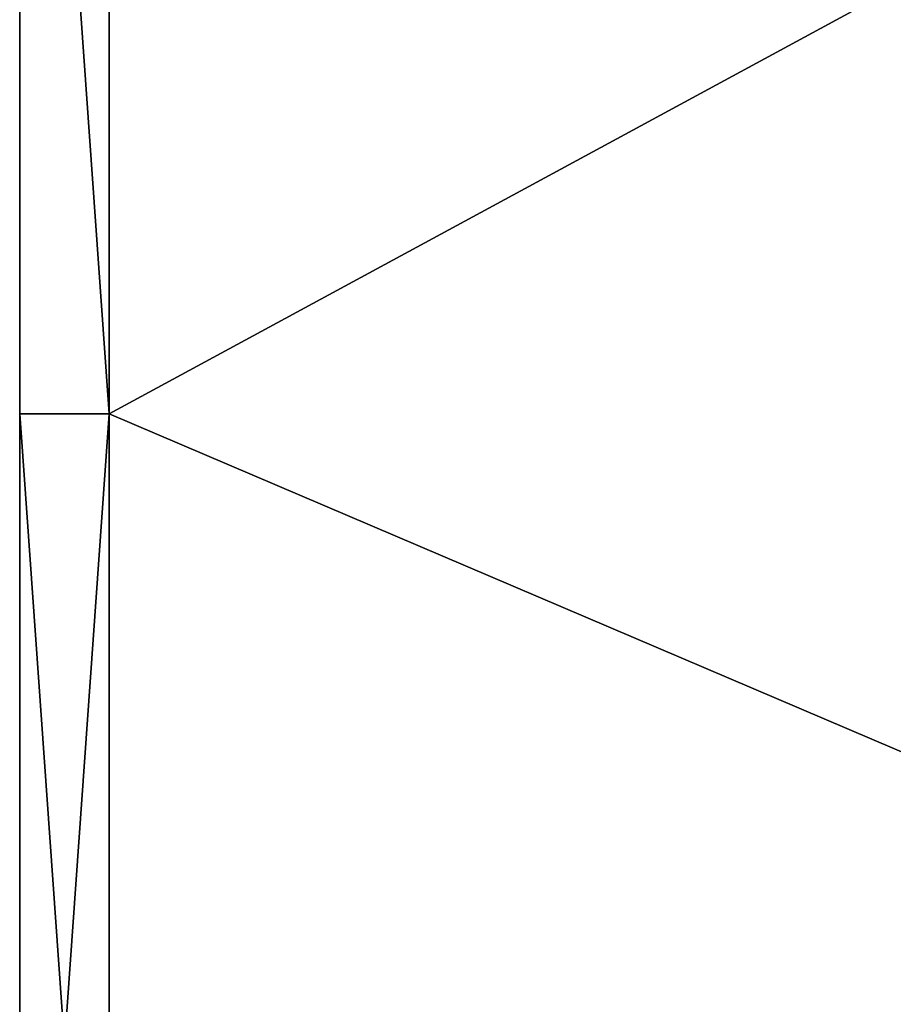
# Model space of a CAD drawing. Header units: millimetres. Extents: x -501 to 499, y -153 to 197.
# Tile 16 of 256: x -501 to -491, y -111 to -100. Entities that reach past the tile are written whole.
import ezdxf

# ---------------------------------------------------------------- set-up
doc = ezdxf.new("R2010")
doc.units = ezdxf.units.MM
doc.header["$MEASUREMENT"] = 0
doc.layers.add('Predefinito', color=7, linetype='Continuous')

msp = doc.modelspace()

# ---------------------------------------------------------------- meshes
at = {"layer": 'Predefinito'}
mesh = msp.add_polyface(dxfattribs=at)
corners = [(-501.225, -132.54, 996), (-501.225, -132.54, 1000), (-501.225, -118.449, 996), (-501.225, -104.358, 1004), (-501.225, -104.358, 996), (-501.225, -90.267, 1004), (-501.225, -90.267, 996), (-501.225, -76.177, 1004), (-501.225, -76.177, 996), (-501.225, -62.086, 1004), (-501.225, -62.086, 996), (-501.225, -132.54, 1004), (-501.225, -118.449, 1004), (-500.225, -62.086, 1005), (-500.225, -76.177, 1005), (-480.265, -74.207, 1005), (-500.225, -90.267, 1005), (-500.225, -104.358, 1005), (-480.265, -93.54, 1005), (-500.225, -118.449, 1005), (-480.265, -112.874, 1005), (-500.225, -132.54, 1005), (-480.265, -132.207, 1005), (-500.148, -134.247, 1005), (-499.908, -135.997, 1005), (-500.225, -132.54, 995), (-480.265, -132.207, 995), (-500.148, -134.247, 995), (-500.225, -62.086, 995), (-480.265, -74.207, 995), (-500.225, -76.177, 995), (-500.225, -90.267, 995), (-480.265, -93.54, 995), (-500.225, -104.358, 995), (-480.265, -112.874, 995), (-500.225, -118.449, 995), (-501.225, -132.54, 996), (-501.225, -118.449, 996), (-500.932, -132.54, 995.293), (-501.225, -104.358, 996), (-500.225, -104.358, 995), (-501.225, -90.267, 996), (-501.225, -76.177, 996), (-500.225, -90.267, 995), (-501.225, -62.086, 996), (-500.225, -76.177, 995), (-500.225, -62.086, 995), (-500.225, -118.449, 995), (-500.225, -132.54, 995), (-500.225, -132.54, 995), (-500.148, -134.247, 995), (-500.932, -132.54, 995.293), (-501.225, -132.54, 996), (-501.021, -135.386, 996), (-501.225, -62.086, 1004), (-501.225, -76.177, 1004), (-500.225, -62.086, 1005), (-501.225, -90.267, 1004), (-500.225, -90.267, 1005), (-501.225, -104.358, 1004), (-500.225, -104.358, 1005), (-501.225, -118.449, 1004), (-500.225, -118.449, 1005), (-501.225, -132.54, 1004), (-500.932, -132.54, 1004.707), (-500.225, -132.54, 1005), (-500.225, -76.177, 1005), (-499.908, -135.997, 1005), (-500.148, -134.247, 1005), (-500.932, -132.54, 1004.707), (-500.225, -132.54, 1005), (-501.225, -132.54, 1004), (-501.021, -135.386, 1004)]
mesh.append_faces([[corners[k] for k in face] for face in [(0, 1, 2, 2), (2, 3, 4, 4), (4, 5, 6, 6), (6, 7, 8, 8), (8, 9, 10, 10), (11, 12, 1, 1), (9, 8, 7, 7), (7, 6, 5, 5), (5, 4, 3, 3), (3, 2, 12, 12), (1, 12, 2, 2), (13, 14, 15, 15), (14, 16, 15, 15), (16, 17, 18, 18), (17, 19, 20, 20), (19, 21, 22, 22), (21, 23, 22, 22), (23, 24, 22, 22), (22, 20, 19, 19), (20, 18, 17, 17), (18, 15, 16, 16), (25, 26, 27, 27), (28, 29, 30, 30), (30, 29, 31, 31), (31, 32, 33, 33), (33, 34, 35, 35), (35, 26, 25, 25), (26, 35, 34, 34), (34, 33, 32, 32), (32, 31, 29, 29), (36, 37, 38, 38), (37, 39, 40, 40), (39, 41, 40, 40), (41, 42, 43, 43), (42, 44, 45, 45), (46, 45, 44, 44), (45, 43, 42, 42), (43, 40, 41, 41), (40, 47, 37, 37), (47, 48, 38, 38), (38, 37, 47, 47), (49, 50, 51, 51), (52, 51, 53, 53), (54, 55, 56, 56), (55, 57, 58, 58), (57, 59, 60, 60), (59, 61, 62, 62), (61, 63, 64, 64), (65, 62, 64, 64), (62, 60, 59, 59), (60, 58, 57, 57), (58, 66, 55, 55), (66, 56, 55, 55), (62, 61, 64, 64), (67, 68, 69, 69), (68, 70, 69, 69), (71, 72, 69, 69)]])

doc.saveas('drawing.dxf')
